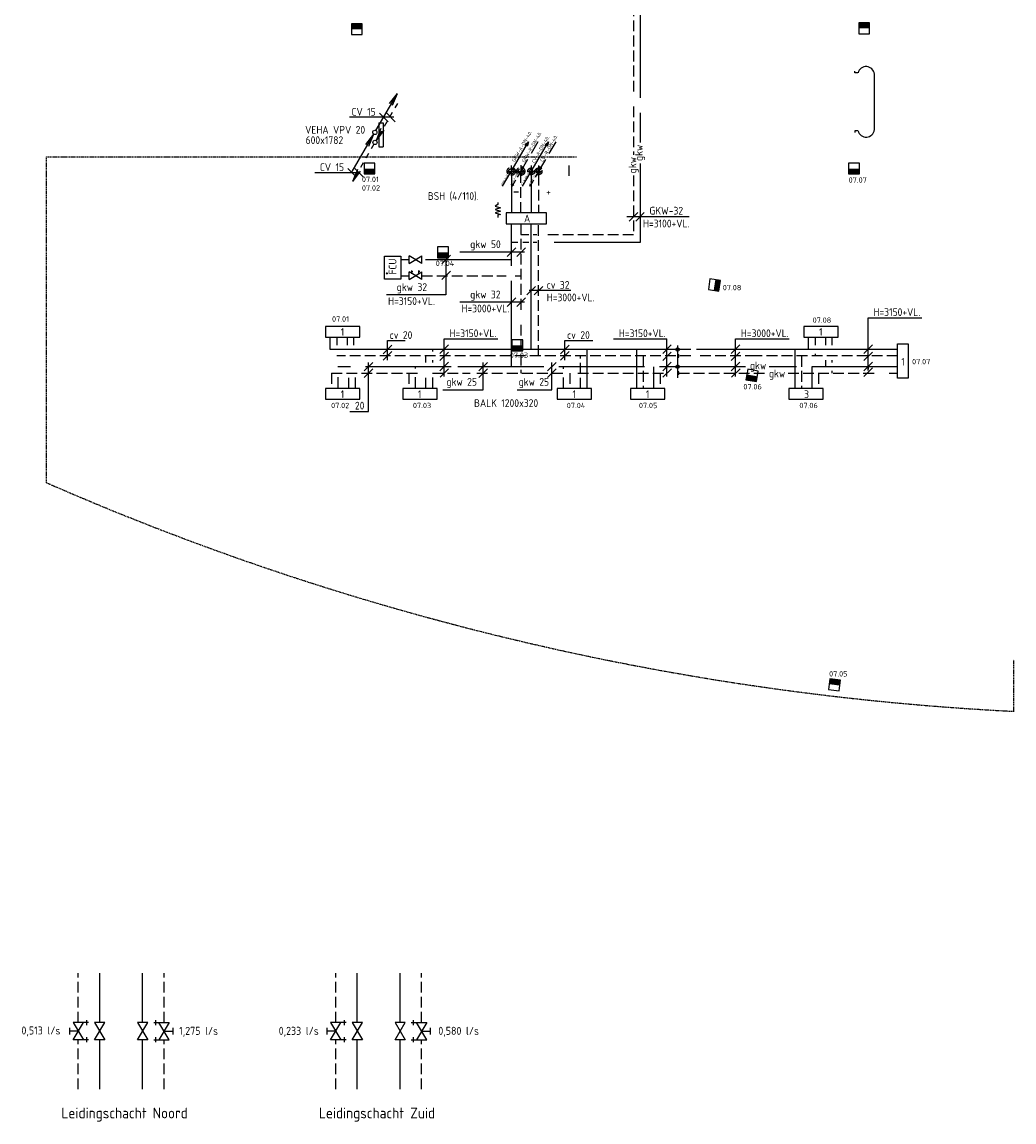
# Model space of a CAD drawing. Header units: millimetres. Extents: x -73881 to 4908, y -3341 to 47396.
# Tile 1 of 3: x -73881 to -50768, y -3341 to 22287. Entities that reach past the tile are written whole.
import ezdxf

# ---------------------------------------------------------------- set-up
doc = ezdxf.new("R2010")
doc.units = ezdxf.units.MM
doc.header["$LTSCALE"] = 50
for name, pattern in [('2322105', [47, 40, -7]), ('2322106', [47, 5, -2, 5, -2, 5, -2, 5, -2, 5, -2, 5, -7]), ('2322107', [2000, 1000, 1000]), ('2322108', [7, 5, -2]), ('2322109', [10, 5, -2, 1, -2]), ('DASHED', [0.75, 0.5, -0.25]), ('DASHED2', [9.525, 6.35, -3.175]), ('HIDDEN', [0.375, 0.25, -0.125]), ('HIDDEN2', [4.7625, 3.175, -1.5875]), ('KOUDWATERTAP', [1.1, 0.5, -0.25, 0.1, -0.25]), ('KW', [7, 4, -1, 1, -1])]:
    doc.linetypes.add(name, pattern=pattern)
for name, color, linetype in [('54', 3, 'Continuous'), ('60', 7, 'Continuous'), ('60-CV', 3, 'Continuous'), ('60-TXT', 1, 'Continuous'), ('62-GKW', 3, 'Continuous'), ('7KADERHALMOS', 2, 'Continuous'), ('Aansluiting CV en GKW', 2, 'Continuous'), ('BALKEN', 7, 'Continuous'), ('SYM-W', 7, 'Continuous'), ('Thermostaat', 160, 'Continuous'), ('WL$1----_BOUWKUNDIG', 11, 'Continuous'), ('WL531---', 132, 'Continuous'), ('WL5310--_KW', 2, 'KOUDWATERTAP'), ('WL532---_DBL', 6, 'Continuous'), ('WL532---_KW-LD', 5, 'KW'), ('WL5420--_PERSL', 5, 'Continuous'), ('WL550---_AANVOER', 4, 'Continuous'), ('WL550---_RETOUR', 4, 'Continuous'), ('WL5501--', 130, 'Continuous'), ('WL5501--_GKW-A', 4, 'Continuous'), ('WL5502--', 130, 'Continuous'), ('WL5502--_GKW-R', 4, 'HIDDEN'), ('WL561---', 10, 'Continuous'), ('WL561---_AANVOER', 10, 'Continuous'), ('WL561---_RETOUR', 10, 'Continuous'), ('WL5611--_CV-A', 3, 'Continuous'), ('WL5612--_CV-R', 3, 'DASHED2'), ('WM570---_MATEN-M', 7, 'Continuous'), ('WM570---_RETOUR', 2, 'Continuous')]:
    doc.layers.add(name, color=color, linetype=linetype)
doc.styles.add('BURO-018', font='ISO96.shx', dxfattribs={"height": 90})
doc.styles.add('BURO-025', font='ISO96.shx', dxfattribs={"height": 125})
doc.styles.add('ISO', font='ISO.SHX')

# ---------------------------------------------------------------- blocks, each defined once
blk = doc.blocks.new('002')
at = {"layer": '60', "color": 1, "linetype": 'Continuous'}
for p in [(-5.25, -9.09), (-2.08, -2.82), (-1.4, -3.22)]:
    blk.add_line(p, (-0.25, -0.43), dxfattribs=at)
blk.add_circle((0, 0), 0.5, dxfattribs=at)
blk = doc.blocks.new('004')
at = {"layer": '60', "color": 1, "linetype": 'Continuous'}
for p, q in [((3.42, 6.7), (5.25, 9.09)), ((4, 6.93), (5.25, 9.09)), ((4.1, 6.31), (5.25, 9.09)), ((2.75, 4.76), (3.38, 5.85)), ((1.5, 2.6), (2.13, 3.68)), ((0.25, 0.43), (0.88, 1.52))]:
    blk.add_line(p, q, dxfattribs=at)
blk.add_circle((0, 0), 0.5, dxfattribs=at)
blk = doc.blocks.new('001')
at = {"layer": '60', "color": 1, "linetype": 'Continuous'}
for p in [(0.25, 0.43), (3.42, 6.7), (4.1, 6.31)]:
    blk.add_line(p, (5.25, 9.09), dxfattribs=at)
blk.add_circle((0, 0), 0.5, dxfattribs=at)
blk = doc.blocks.new('005')
at = {"layer": '60', "color": 1, "linetype": 'Continuous'}
for p, q in [((-2.08, -2.82), (-0.25, -0.43)), ((-1.5, -2.6), (-0.25, -0.43)), ((-1.4, -3.22), (-0.25, -0.43)), ((-2.75, -4.76), (-2.13, -3.68)), ((-4, -6.93), (-3.38, -5.85)), ((-5.25, -9.09), (-4.63, -8.01))]:
    blk.add_line(p, q, dxfattribs=at)
blk.add_circle((0, 0), 0.5, dxfattribs=at)
blk = doc.blocks.new('$MAAT')
at = {"layer": 'SYM-W', "color": 1}
blk.add_line((1, 1), (-1, -1), dxfattribs=at)
blk = doc.blocks.new('PA')
at = {"layer": 'WL532---_KW-LD', "color": 7, "linetype": 'Continuous'}
blk.add_line((0, 0), (200, 346), dxfattribs=at)
at = {"layer": 'WL532---_KW-LD', "color": 7}
for p, q in [((162, 311), (200, 346)), ((162, 311), (188, 296)), ((200, 346), (171, 306)), ((200, 346), (179, 301)), ((200, 346), (188, 296))]:
    blk.add_line(p, q, dxfattribs=at)
blk = doc.blocks.new('PR')
at = {"layer": 'WL532---_KW-LD', "color": 7, "linetype": 'HIDDEN2'}
blk.add_line((200, 346), (0, 0), dxfattribs=at)
at = {"layer": 'WL532---_KW-LD', "color": 7}
for p, q in [((0, 0), (12, 51)), ((0, 0), (21, 46)), ((0, 0), (29, 41)), ((38, 36), (0, 0)), ((38, 36), (12, 51))]:
    blk.add_line(p, q, dxfattribs=at)
blk = doc.blocks.new('3-01')
at = {"layer": 'SYM-W', "color": 2}
for p, q in [((-2.5, 1.5), (-2.5, -1.5)), ((-2.5, 1.5), (2.5, -1.5)), ((2.5, 1.5), (-2.5, -1.5)), ((2.5, 1.5), (2.5, -1.5))]:
    blk.add_line(p, q, dxfattribs=at)
blk = doc.blocks.new('W3-01A')
at = {"layer": 'SYM-W', "linetype": 'Continuous', "xscale": 0.75, "yscale": 0.75, "zscale": 0.75}
blk.add_blockref('3-01', (0, 0), dxfattribs=at)
blk = doc.blocks.new('SW30485012')
at = {"color": 0, "linetype": 'Continuous'}
for p, q in [((-2.5, 2.5), (-2.5, -2.5)), ((2.5, 2.5), (-2.5, 2.5)), ((2.5, -2.5), (2.5, 2.5)), ((-2.5, -2.5), (2.5, -2.5))]:
    blk.add_line(p, q, dxfattribs=at)
blk.add_solid([(-2.5, 0), (2.5, 0), (-2.5, -2.5), (2.5, -2.5)], dxfattribs=at)
at = {"color": 0, "linetype": 'Continuous', "style": 'BURO-018', "flags": 1}
blk.add_attdef('W_ID', (0, 0), '', height=1.8, dxfattribs=at)
blk = doc.blocks.new('3048301')
at = {"color": 0, "linetype": 'Continuous'}
for p, q in [((-2.5, 1.5), (2.5, -1.5)), ((-2.5, -1.5), (-2.5, 1.5)), ((2.5, 1.5), (-2.5, -1.5)), ((2.5, -1.5), (2.5, 1.5))]:
    blk.add_line(p, q, dxfattribs=at)
at = {"color": 0, "linetype": 'Continuous', "style": 'BURO-018', "flags": 1}
blk.add_attdef('CV_MATCODE', (0, 0), '', height=1.8, dxfattribs=at)
blk = doc.blocks.new('3048301A')
at = {"color": 0, "linetype": 'Continuous'}
for p, q in [((-2.5, 1.5), (2.5, -1.5)), ((-2.5, -3), (-2.5, 1.5)), ((2.5, 1.5), (-2.5, -1.5)), ((-1, 2.5), (1, 2.5)), ((0, 0), (0, 2.5)), ((2.5, -3), (2.5, 1.5)), ((-3.25, -2.5), (-1.75, -2.5)), ((1.75, -2.5), (3.25, -2.5))]:
    blk.add_line(p, q, dxfattribs=at)
at = {"color": 0, "linetype": 'Continuous', "style": 'BURO-018', "flags": 1}
blk.add_attdef('CV_MATCODE', (0, 0), '', height=1.8, dxfattribs=at)

msp = doc.modelspace()

# ---------------------------------------------------------------- linework, layer by layer
at = {"linetype": 'DASHED'}
msp.add_line((-73309, 11552), (-73309, 19146), dxfattribs=at)
at = {"layer": '54', "color": 7}
msp.add_lwpolyline([(-62792, 18082), (-62792, 18032), (-62855, 17994), (-62729, 17956), (-62855, 17919), (-62729, 17881), (-62855, 17843), (-62729, 17805), (-62792, 17786), (-62792, 17736)], dxfattribs=at)
at = {"layer": '60', "color": 2, "linetype": 'Continuous'}
for p, q in [((-65570, 19939), (-65570, 19381)), ((-65470, 19939), (-65470, 19381))]:
    msp.add_line(p, q, dxfattribs=at)
at = {"layer": '60-CV', "color": 7}
for p, q in [((-66249, 20076), (-65214, 20076)), ((-67062, 18779), (-66027, 18779)), ((-58333, 17747), (-59785, 17747)), ((-62171, 16927), (-63679, 16927)), ((-64008, 16747), (-64008, 15928)), ((-64008, 15928), (-65390, 15928)), ((-62171, 15757), (-63679, 15757)), ((-65367, 14412), (-65367, 14870)), ((-65367, 14870), (-64954, 14870)), ((-64044, 14029), (-64044, 14906)), ((-64044, 14906), (-62795, 14906)), ((-61232, 14412), (-61232, 14870)), ((-61232, 14870), (-60578, 14870)), ((-58853, 14029), (-58853, 14906))]:
    msp.add_line(p, q, dxfattribs=at)
at = {"layer": '60-TXT', "color": 7, "linetype": 'Continuous'}
for p, q in [((-66291, 18875), (-66091, 18675)), ((-66123, 18875), (-65923, 18675))]:
    msp.add_line(p, q, dxfattribs=at)
at = {"layer": '62-GKW', "color": 7}
for p, q in [((-61092, 16028), (-62062, 16028)), ((-65807, 13213), (-65807, 14357)), ((-63139, 13721), (-63139, 14357)), ((-61539, 13721), (-61539, 14357)), ((-64077, 13721), (-63139, 13721)), ((-62347, 13721), (-61539, 13721)), ((-66241, 13213), (-65807, 13213))]:
    msp.add_line(p, q, dxfattribs=at)
at = {"layer": '7KADERHALMOS', "linetype": 'Continuous'}
for p, q in [((-65570, 19939), (-65470, 19939)), ((-65570, 19381), (-65470, 19381))]:
    msp.add_line(p, q, dxfattribs=at)
at = {"layer": 'Aansluiting CV en GKW', "color": 2}
for p, q in [((-53482, 14790), (-53232, 14790)), ((-66809, 13746), (-66809, 13496)), ((-65009, 13746), (-65009, 13496)), ((-60609, 13746), (-61409, 13746)), ((-61409, 13746), (-61409, 13496)), ((-58900, 13746), (-59700, 13746)), ((-55212, 13496), (-55212, 13746)), ((-59700, 13496), (-58900, 13496)), ((-56012, 13496), (-55212, 13496))]:
    msp.add_line(p, q, dxfattribs=at)
for points in [[(-66809, 14946), (-66009, 14946), (-66009, 15196), (-66809, 15196)], [(-55664, 14946), (-54864, 14946), (-54864, 15196), (-55664, 15196)]]:
    msp.add_lwpolyline(points, close=True, dxfattribs=at)
at = {"layer": 'BALKEN'}
msp.add_line((-58607, 14754), (-58607, 13999), dxfattribs=at)
at = {"layer": 'BALKEN', "const_width": 25}
msp.add_lwpolyline([(-65392, 16430, 1), (-65367, 16430, 1)], format="xyb", close=True, dxfattribs=at)
at = {"layer": 'BALKEN'}
for centre in [(-58607, 14657), (-58607, 14257)]:
    msp.add_circle(centre, 39.8, dxfattribs=at)
for centre in [(-58607, 14507), (-58607, 14107)]:
    msp.add_arc(centre, 39.8, 270, 90, dxfattribs=at)
at = {"layer": 'SYM-W', "color": 7}
for p, q in [((-65552, 20165), (-65352, 19965)), ((-65384, 20165), (-65184, 19965))]:
    msp.add_line(p, q, dxfattribs=at)
at = {"layer": 'SYM-W', "color": 2, "linetype": 'Continuous'}
for p, q in [((-53482, 13990), (-53482, 14790)), ((-53232, 14790), (-53232, 13990)), ((-53232, 13990), (-53482, 13990)), ((-66009, 13746), (-66809, 13746)), ((-66009, 13496), (-66009, 13746)), ((-64209, 13746), (-65009, 13746)), ((-64209, 13496), (-64209, 13746)), ((-60609, 13496), (-60609, 13746)), ((-59700, 13746), (-59700, 13496)), ((-58900, 13496), (-58900, 13746)), ((-55212, 13746), (-56012, 13746)), ((-56012, 13746), (-56012, 13496)), ((-66809, 13496), (-66009, 13496)), ((-65009, 13496), (-64209, 13496)), ((-61409, 13496), (-60609, 13496))]:
    msp.add_line(p, q, dxfattribs=at)
at = {"layer": 'WL$1----_BOUWKUNDIG', "color": 1}
for p, q in [((-54478, 21102), (-54478, 21142)), ((-54403, 21102), (-54478, 21102)), ((-54018, 19777), (-54018, 21077)), ((-54403, 19752), (-54478, 19752)), ((-54478, 19752), (-54478, 19712))]:
    msp.add_line(p, q, dxfattribs=at)
for centre, start, end in [((-54213, 21052), 6.674, 165.3141), ((-54213, 19802), 194.6859, 353.326)]:
    msp.add_arc(centre, 196, start, end, dxfattribs=at)
at = {"layer": 'WL531---', "linetype": '2322109'}
msp.add_line((-62425, 18329), (-62310, 18329), dxfattribs=at)
at = {"layer": 'WL532---_DBL', "color": 7}
msp.add_line((-61138, 18943), (-61138, 18701), dxfattribs=at)
at = {"layer": 'WL5420--_PERSL', "color": 2, "linetype": 'Continuous'}
for p, q in [((-64863, 16284), (-64863, 16464)), ((-64863, 16284), (-64563, 16464)), ((-64816, 16471), (-64773, 16471)), ((-64795, 16423), (-64795, 16494)), ((-64610, 16471), (-64654, 16471)), ((-64632, 16423), (-64632, 16494)), ((-64563, 16284), (-64563, 16464))]:
    msp.add_line(p, q, dxfattribs=at)
at = {"layer": 'WL550---_AANVOER', "color": 7}
for p, q in [((-62584, 18807), (-62394, 18807)), ((-62482, 18945), (-62482, 18703))]:
    msp.add_line(p, q, dxfattribs=at)
at = {"layer": 'WL550---_AANVOER', "color": 7, "linetype": 'HIDDEN2'}
msp.add_circle((-62482, 18807), 95, dxfattribs=at)
at = {"layer": 'WL550---_RETOUR', "color": 7}
for p, q in [((-62342, 18807), (-62179, 18807)), ((-62262, 18949), (-62262, 18701))]:
    msp.add_line(p, q, dxfattribs=at)
at = {"layer": 'WL550---_RETOUR', "color": 7, "linetype": 'HIDDEN2'}
msp.add_circle((-62262, 18807), 95, dxfattribs=at)
at = {"layer": 'WL5501--', "linetype": '2322105'}
for p, q in [((-59482, 22520), (-59482, 19480)), ((-59482, 18992), (-59482, 17150)), ((-62479, 18712), (-62479, 17838)), ((-62479, 14257), (-62479, 17584)), ((-62326, 17150), (-62479, 17150)), ((-62070, 17150), (-62210, 17150)), ((-61888, 17150), (-61975, 17150)), ((-59482, 17150), (-61797, 17150)), ((-64864, 16747), (-65056, 16747)), ((-62479, 16747), (-64564, 16747)), ((-55154, 14757), (-55154, 14946)), ((-55154, 14257), (-55154, 14407)), ((-63879, 14257), (-66519, 14257)), ((-57025, 14257), (-63889, 14257)), ((-59160, 13746), (-59161, 14257)), ((-53482, 14257), (-56474, 14257)), ((-55473, 13746), (-55473, 14257)), ((-66519, 14014), (-66519, 13746)), ((-71070, -1025), (-71070, 129)), ((-65070, -1025), (-65070, 129)), ((-71070, -2580), (-71070, -1425)), ((-65070, -2580), (-65070, -1425))]:
    msp.add_line(p, q, dxfattribs=at)
msp.add_circle((-62482, 18807), 60, dxfattribs=at)
for centre, radius, start, end in [((-62476, 18777), 30.6, 101.1838, 258.8162), ((-62487, 18837), 30.5, 280.0223, 79.9777)]:
    msp.add_arc(centre, radius, start, end, dxfattribs=at)
at = {"layer": 'WL5501--_GKW-A', "color": 7}
for p, q in [((-54166, 15398), (-52917, 15398)), ((-54166, 14165), (-54166, 15398)), ((-60098, 14906), (-58853, 14906)), ((-57255, 14906), (-56006, 14906)), ((-57255, 14029), (-57255, 14906)), ((-63944, 14762), (-64144, 14562)), ((-58753, 14762), (-58953, 14562)), ((-57155, 14762), (-57355, 14562)), ((-54066, 14762), (-54266, 14562)), ((-63944, 14597), (-64144, 14397)), ((-63944, 14360), (-64144, 14160)), ((-58753, 14597), (-58953, 14397)), ((-58753, 14360), (-58953, 14160)), ((-57155, 14597), (-57355, 14397)), ((-57155, 14360), (-57355, 14160)), ((-54066, 14597), (-54266, 14397)), ((-54066, 14360), (-54266, 14160)), ((-63942, 14210), (-64142, 14010)), ((-58750, 14210), (-58950, 14010)), ((-57152, 14210), (-57352, 14010)), ((-54066, 14228), (-54266, 14028))]:
    msp.add_line(p, q, dxfattribs=at)
at = {"layer": 'WL5501--_GKW-A'}
for p, q in [((-66298, 14757), (-66298, 14946)), ((-64719, 14257), (-64719, 14213)), ((-61269, 14257), (-61330, 14257)), ((-54166, 14257), (-54166, 14202)), ((-64719, 14014), (-64719, 13746))]:
    msp.add_line(p, q, dxfattribs=at)
at = {"layer": 'WL5501--_GKW-A', "linetype": 'DASHED'}
msp.add_line((-61269, 14257), (-61269, 14207), dxfattribs=at)
at = {"layer": 'WL5502--', "linetype": '2322106'}
for p, q in [((-59632, 22670), (-59632, 19196)), ((-62262, 17838), (-62262, 18712)), ((-59632, 18711), (-59632, 17327)), ((-62262, 17584), (-62262, 14107)), ((-62070, 17327), (-62262, 17327)), ((-61889, 17327), (-61974, 17327)), ((-59632, 17327), (-61794, 17327)), ((-65056, 16374), (-64864, 16374)), ((-64564, 16374), (-62598, 16374)), ((-62391, 16374), (-62262, 16374)), ((-55004, 14757), (-55004, 14946)), ((-55004, 14357), (-55004, 14407)), ((-66669, 14107), (-63436, 14107)), ((-66669, 14107), (-66669, 13746)), ((-64869, 14107), (-64869, 13746)), ((-63282, 14107), (-56575, 14107)), ((-61119, 14107), (-61119, 13746)), ((-59010, 14107), (-59010, 13746)), ((-56029, 14107), (-53482, 14107)), ((-55323, 14107), (-55323, 13746)), ((-55004, 14107), (-55004, 14157)), ((-61269, 14007), (-61269, 13746)), ((-70570, -1025), (-70570, 129)), ((-64570, -1025), (-64570, 129)), ((-70570, -2580), (-70570, -1425)), ((-64570, -2580), (-64570, -1425))]:
    msp.add_line(p, q, dxfattribs=at)
msp.add_circle((-62262, 18807), 60, dxfattribs=at)
for centre, radius, start, end in [((-62256, 18777), 30.6, 101.1838, 258.8162), ((-62267, 18837), 30.5, 280.0223, 79.9777)]:
    msp.add_arc(centre, radius, start, end, dxfattribs=at)
at = {"layer": 'WL5502--_GKW-R'}
msp.add_line((-66148, 14757), (-66148, 14946), dxfattribs=at)
at = {"layer": 'WL561---', "color": 2}
msp.add_line((-64563, 16284), (-64863, 16464), dxfattribs=at)
for points in [[(-62604, 17588), (-61664, 17588), (-61664, 17838), (-62604, 17838)], [(-65437, 16830), (-65056, 16830), (-65056, 16297), (-65437, 16297)]]:
    msp.add_lwpolyline(points, close=True, dxfattribs=at)
at = {"layer": 'WL561---_AANVOER', "linetype": '2322107'}
for p, q in [((-62019, 18727), (-62019, 17838)), ((-62019, 14657), (-62019, 17584)), ((-66698, 14657), (-66698, 14946)), ((-55554, 14657), (-55554, 14946)), ((-58296, 14657), (-66698, 14657)), ((-64319, 14657), (-64319, 14607)), ((-60719, 14657), (-60719, 13746)), ((-59560, 14657), (-59560, 13746)), ((-56779, 14657), (-58169, 14657)), ((-53482, 14657), (-56875, 14657)), ((-55873, 14657), (-55873, 13746)), ((-64319, 14407), (-64319, 14357)), ((-66119, 14007), (-66119, 13746)), ((-64319, 14007), (-64319, 13746)), ((-72070, -1025), (-72070, 129)), ((-66070, -1025), (-66070, 129)), ((-72070, -2580), (-72070, -1425)), ((-66070, -2580), (-66070, -1425))]:
    msp.add_line(p, q, dxfattribs=at)
msp.add_circle((-62017, 18807), 45, dxfattribs=at)
for centre, radius, start, end in [((-62013, 18784), 22.8, 98.9352, 261.0648), ((-62022, 18829), 23.2, 284.113, 75.887)]:
    msp.add_arc(centre, radius, start, end, dxfattribs=at)
at = {"layer": 'WL561---_RETOUR', "linetype": '2322108'}
for p, q in [((-61846, 18727), (-61846, 17838)), ((-61846, 14507), (-61846, 17584)), ((-66548, 14946), (-66548, 14757)), ((-55404, 14946), (-55404, 14757)), ((-58296, 14507), (-66548, 14507)), ((-64469, 14357), (-64469, 14507)), ((-60869, 13746), (-60869, 14507)), ((-59410, 14507), (-59410, 13746)), ((-56779, 14507), (-58158, 14507)), ((-53482, 14507), (-56875, 14507)), ((-55723, 14507), (-55723, 13746)), ((-55404, 14557), (-55404, 14507)), ((-66269, 13746), (-66269, 14007)), ((-64469, 13746), (-64469, 14007)), ((-72570, -1025), (-72570, 129)), ((-66570, -1025), (-66570, 129)), ((-72570, -2580), (-72570, -1425)), ((-66570, -2580), (-66570, -1425))]:
    msp.add_line(p, q, dxfattribs=at)
msp.add_circle((-61846, 18807), 45, dxfattribs=at)
for centre, radius, start, end in [((-61842, 18784), 22.8, 98.9352, 261.0648), ((-61851, 18829), 23.2, 284.113, 75.887)]:
    msp.add_arc(centre, radius, start, end, dxfattribs=at)
at = {"layer": 'WL5611--_CV-A', "color": 7}
for p, q in [((-62090, 18807), (-61953, 18807)), ((-62017, 18947), (-62017, 18701))]:
    msp.add_line(p, q, dxfattribs=at)
at = {"layer": 'WL5611--_CV-A', "color": 7, "linetype": 'HIDDEN2'}
msp.add_circle((-62017, 18807), 80, dxfattribs=at)
at = {"layer": 'WL5612--_CV-R', "color": 7}
for p, q in [((-61918, 18807), (-61775, 18807)), ((-61846, 18947), (-61846, 18701))]:
    msp.add_line(p, q, dxfattribs=at)
at = {"layer": 'WL5612--_CV-R', "color": 7, "linetype": 'HIDDEN2'}
msp.add_circle((-61846, 18807), 80, dxfattribs=at)
at = {"layer": 'WM570---_MATEN-M', "linetype": 'DASHED'}
for p, q in [((-73309, 19146), (-60964, 19146)), ((-50768, 6227), (-50768, 7428))]:
    msp.add_line(p, q, dxfattribs=at)
msp.add_arc((-47508, 70385), 64241, 246.32069, 267.09158, dxfattribs=at)

# ---------------------------------------------------------------- block references
at = {"layer": '60-CV', "color": 7, "xscale": 100, "yscale": 100, "zscale": 100}
for p in [(-59632, 17747), (-59482, 17747), (-62475, 16927), (-62251, 16927), (-64000, 16755), (-64000, 16384), (-62475, 15757), (-62251, 15757), (-65367, 14657), (-61232, 14657), (-65367, 14507), (-61232, 14507)]:
    msp.add_blockref('$MAAT', p, dxfattribs=at)
at = {"layer": '62-GKW', "color": 7, "xscale": 100, "yscale": 100, "zscale": 100}
for p in [(-62020, 16028), (-61847, 16028), (-65807, 14257), (-63139, 14257), (-61539, 14257), (-65807, 14107), (-63139, 14107), (-61539, 14107)]:
    msp.add_blockref('$MAAT', p, dxfattribs=at)
at = {"layer": 'Thermostaat', "zscale": 50}
for p, xscale, yscale, rotation in [((-66081, 22120), 50, 50, 180), ((-54256, 22140), 50, 50, 180), ((-57747, 16158), 50, 49.99999999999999, 81.203894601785), ((-56872, 14054), 50.00000000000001, 49.99999999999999, 350.0082667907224), ((-54948, 6843), 50.00000000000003, 50.00000000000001, 172.5032834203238)]:
    msp.add_blockref('SW30485012', p, dxfattribs=dict(at, xscale=xscale, yscale=yscale, rotation=rotation))
at = {"layer": 'Thermostaat', "xscale": 50, "yscale": 50, "zscale": 50}
for p in [(-65783, 18871), (-54496, 18871), (-64072, 16921), (-62340, 14754)]:
    msp.add_blockref('SW30485012', p, dxfattribs=at)
at = {"layer": 'WL532---_DBL', "xscale": 2, "yscale": 2, "zscale": 2}
for name, p in [('PA', (-62482, 18807)), ('PR', (-62262, 18807)), ('PA', (-62017, 18807)), ('PR', (-61846, 18807))]:
    msp.add_blockref(name, p, dxfattribs=at)
at = {"layer": 'WL532---_DBL'}
for name, p in [('PA', (-62682, 18460)), ('PR', (-62462, 18460)), ('PA', (-62217, 18460)), ('PR', (-62046, 18460))]:
    msp.add_blockref(name, p, dxfattribs=at)
at = {"layer": 'WL561---', "color": 2, "xscale": -80, "yscale": 80, "zscale": 80, "rotation": 180}
msp.add_blockref('W3-01A', (-64713, 16747), dxfattribs=at)
at = {"layer": 'WL561---', "color": 2, "linetype": '2322106', "xscale": 80, "yscale": 80, "zscale": 80}
for name, p, rotation in [('3048301A', (-72570, -1225), 89.99999999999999), ('3048301A', (-70570, -1225), 270), ('3048301A', (-66570, -1225), 89.99999999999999), ('3048301A', (-64570, -1225), 270), ('3048301', (-72070, -1225), 90), ('3048301', (-71070, -1225), 90), ('3048301', (-66070, -1225), 90), ('3048301', (-65070, -1225), 90)]:
    msp.add_blockref(name, p, dxfattribs=dict(at, rotation=rotation))
at = {"layer": 'WL561---_AANVOER', "linetype": '2322107', "xscale": 100, "yscale": 100, "zscale": 100}
for name in ['001', '002']:
    msp.add_blockref(name, (-65660, 19716), dxfattribs=at)
at = {"layer": 'WL561---_RETOUR', "linetype": '2322108', "xscale": 100, "yscale": 100, "zscale": 100, "rotation": 180}
for name in ['005', '004']:
    msp.add_blockref(name, (-65657, 19483), dxfattribs=at)

# ---------------------------------------------------------------- texts
at = {"layer": '60', "color": 1, "linetype": 'Continuous', "style": 'ISO'}
msp.add_text('A', height=180, dxfattribs=at).set_placement((-62185, 17619))
msp.add_text('FCU', height=180, rotation=90, dxfattribs=at).set_placement((-65156, 16403))
at = {"layer": '60-CV', "color": 7, "style": 'ISO'}
for s, p in [('CV 15', (-66204, 20105)), ('GKW-32', (-59263, 17801)), ('H=3100+VL.', (-59413, 17502)), ('gkw 50', (-63439, 17019)), ('gkw 32', (-65151, 16021)), ('gkw 32', (-63439, 15849)), ('H=3000+VL.', (-61655, 15780)), ('H=3150+VL.', (-65352, 15694)), ('H=3000+VL.', (-63641, 15522)), ('H=3150+VL.', (-63920, 14945)), ('cv 20', (-65316, 14904)), ('cv 20', (-61181, 14904))]:
    msp.add_text(s, height=180, dxfattribs=at).set_placement(p)
at = {"layer": '60-TXT', "color": 7, "linetype": 'Continuous', "style": 'ISO'}
for s, p in [('VEHA VPV 20', (-67284, 19685)), ('600x1782', (-67273, 19445)), ('CV 15', (-66942, 18816))]:
    msp.add_text(s, height=180, dxfattribs=at).set_placement(p)
at = {"layer": '62-GKW', "color": 7, "style": 'ISO'}
for s, p in [('cv 32', (-61658, 16071)), ('gkw', (-56479, 14007)), ('gkw 25', (-63993, 13813)), ('gkw 25', (-62311, 13813)), (' 20', (-66227, 13259))]:
    msp.add_text(s, height=180, dxfattribs=at).set_placement(p)
at = {"layer": 'Aansluiting CV en GKW', "color": 1, "linetype": 'Continuous', "style": 'ISO'}
for s, p in [('1', (-66455, 14976)), ('1', (-55310, 14976)), ('1', (-53393, 14283)), ('1', (-66455, 13526)), ('1', (-64655, 13526)), ('1', (-61055, 13526)), ('1', (-59346, 13526)), ('3', (-55659, 13526))]:
    msp.add_text(s, height=180, dxfattribs=at).set_placement(p)
at = {"layer": 'SYM-W', "color": 7, "style": 'ISO'}
for s, height, p in [('GKW-A-DN-40.', 80, (-62403, 19016)), ('GKW-R-DN-40.', 80, (-62172, 19004)), ('CV-A-DN-40.', 80, (-61945, 18992)), ('CV-R-DN-40.', 80, (-61747, 19018)), ('GKW-A-DN-50.', 40, (-62696, 18475)), ('GKW-R-DN-50.', 40, (-62476, 18475)), ('CV-A-DN-50.', 40, (-62226, 18480)), ('CV-R-DN-50.', 40, (-62042, 18494))]:
    msp.add_text(s, height=height, rotation=60, dxfattribs=at).set_placement(p)
at = {"layer": 'Thermostaat', "color": 0, "style": 'BURO-025'}
for s, p in [('07.01', (-65962, 18558)), ('07.02', (-65962, 18359)), ('07.07', (-54623, 18544)), ('07.04', (-64242, 16602)), ('07.08', (-57554, 16037)), ('07.01', (-66658, 15305)), ('07.08', (-55460, 15278)), ('07.03', (-62515, 14461)), ('07.07', (-53143, 14312)), ('07.06', (-57073, 13728)), ('07.02', (-66680, 13290)), ('07.03', (-64774, 13290)), ('07.04', (-61189, 13290)), ('07.05', (-59508, 13290)), ('07.06', (-55769, 13290)), ('07.05', (-55077, 7038))]:
    msp.add_text(s, height=125, dxfattribs=at).set_placement(p)
at = {"layer": 'WL5310--_KW', "color": 7, "style": 'ISO'}
for s, p in [('BSH (4/110).', (-64427, 18143)), ('+', (-61669, 18239))]:
    msp.add_text(s, height=180, dxfattribs=at).set_placement(p)
at = {"layer": 'WL5501--_GKW-A', "color": 7, "style": 'ISO'}
msp.add_text('gkw', height=180, rotation=90, dxfattribs=at).set_placement((-59419, 19048))
for s, p in [('H=3150+VL.', (-54042, 15438)), ('H=3150+VL.', (-59974, 14945)), ('H=3000+VL.', (-57131, 14945)), ('gkw', (-56921, 14195))]:
    msp.add_text(s, height=180, dxfattribs=at).set_placement(p)
at = {"layer": 'WL5502--_GKW-R', "color": 7, "style": 'ISO'}
msp.add_text('gkw', height=180, rotation=90, dxfattribs=at).set_placement((-59569, 18762))
at = {"layer": 'WM570---_MATEN-M', "color": 7, "style": 'ISO'}
msp.add_text('BALK 1200x320', height=180, dxfattribs=at).set_placement((-63349, 13319))
at = {"layer": 'WM570---_RETOUR', "style": 'BURO-025'}
for s, height, p in [('0,513 l/s', 187.5, (-73894, -1303)), ('1,275 l/s', 187.5, (-70220, -1311)), ('0,233 l/s', 187.5, (-67901, -1311)), ('0,580 l/s', 187.5, (-64181, -1311)), ('Leidingschacht Noord', 250, (-72962, -3256)), ('Leidingschacht Zuid', 250, (-66962, -3256))]:
    msp.add_text(s, height=height, dxfattribs=at).set_placement(p)

doc.saveas('drawing.dxf')
